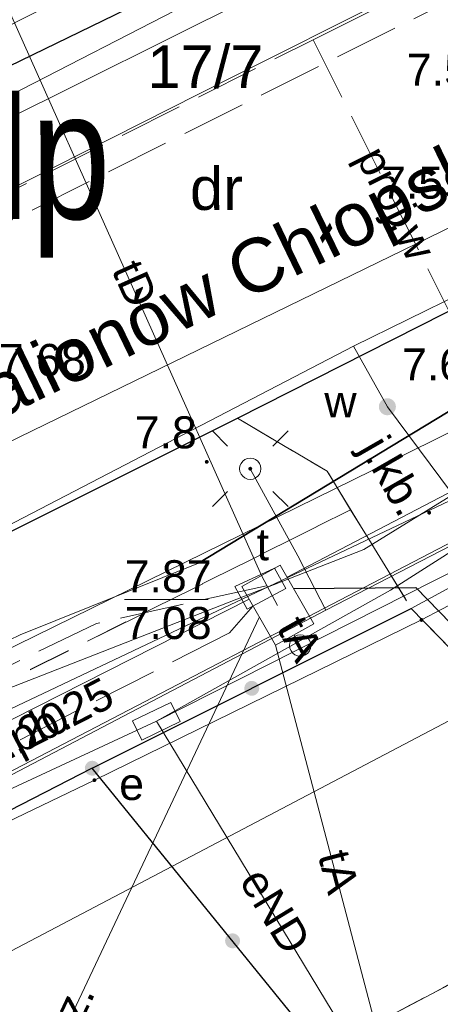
# Model space of a CAD drawing. Extents: x 5474185 to 5474933, y 5916077 to 5916824.
# Tile 169 of 256: x 5474684 to 5474693, y 5916216 to 5916240. Entities that reach past the tile are written whole.
import ezdxf
from ezdxf.enums import TextEntityAlignment as Align

# ---------------------------------------------------------------- set-up
doc = ezdxf.new("R2010")
doc.units = 0
for name, pattern in [('PRZER1-1', [1, 0.5, -0.5]), ('PRZER2-1', [1.5, 1, -0.5]), ('PRZER3-1', [2, 1.5, -0.5])]:
    doc.linetypes.add(name, pattern=pattern)
for name, color, linetype, lineweight in [('GELULI_O', 253, 'CONTINUOUS', 18), ('GEPPGD', 253, 'CONTINUOUS', 18), ('GESDZI', 253, 'CONTINUOUS', 18), ('GESDZI_O', 253, 'CONTINUOUS', 18), ('GESUZY', 253, 'CONTINUOUS', 18), ('GESUZY_O', 253, 'CONTINUOUS', 18), ('GSLKOG', 253, 'CONTINUOUS', 35), ('GSLKRW', 253, 'CONTINUOUS', 25), ('GSPWPN', 253, 'CONTINUOUS', 13), ('GSPWPN_O', 253, 'CONTINUOUS', 13), ('GSPWPS', 253, 'CONTINUOUS', 13), ('GSPWPS_O', 253, 'CONTINUOUS', 13), ('GSSKOA', 253, 'CONTINUOUS', 18), ('GSSKOA_O', 253, 'CONTINUOUS', 18), ('GSSKOD', 253, 'CONTINUOUS', 18), ('GSSKOD_O', 253, 'CONTINUOUS', 18), ('GSSUTR', 254, 'CONTINUOUS', 18), ('GULEPR', 254, 'CONTINUOUS', 18), ('GULEPR_O', 254, 'CONTINUOUS', 18), ('GULGPR', 254, 'CONTINUOUS', 18), ('GULKPR', 7, 'CONTINUOUS', 18), ('GULLOB', 254, 'CONTINUOUS', 35), ('GULSPR', 254, 'CONTINUOUS', 18), ('GULTPR', 254, 'CONTINUOUS', 18), ('GULTPR_O', 254, 'CONTINUOUS', 18), ('GULWPR', 7, 'CONTINUOUS', 18), ('GULWPR_O', 254, 'CONTINUOUS', 18), ('GUPELA', 254, 'CONTINUOUS', 18), ('GUPESE', 254, 'CONTINUOUS', 18), ('GUPESE_O', 254, 'CONTINUOUS', 18), ('GUPISN', 253, 'CONTINUOUS', 18), ('GUPPRZ_O', 40, 'CONTINUOUS', 18), ('GUPWZA', 253, 'CONTINUOUS', 18), ('GUPWZA_O', 253, 'CONTINUOUS', 18), ('GUSIKP', 253, 'CONTINUOUS', 18), ('GUSIWZ', 253, 'CONTINUOUS', 18), ('GUSIWZ_O', 253, 'CONTINUOUS', 18), ('IS HP zasięg', 251, 'CONTINUOUS', 20), ('IS opis', 7, 'CONTINUOUS', 20)]:
    doc.layers.add(name, color=color, linetype=linetype, lineweight=lineweight)
doc.styles.add('Arial', font='arial.ttf')
doc.styles.add('STYLE3', font='arial.ttf', dxfattribs={"width": 0.8})

msp = doc.modelspace()

# ---------------------------------------------------------------- hatches: boundary and pattern name
at = {"layer": 'GEPPGD'}
for points in [[(5474693.01, 5916225.425), (5474692.996094, 5916225.427202), (5474692.98355, 5916225.433594), (5474692.973594, 5916225.44355), (5474692.967202, 5916225.456094), (5474692.965, 5916225.47), (5474692.967202, 5916225.483906), (5474692.973594, 5916225.49645), (5474692.98355, 5916225.506406), (5474692.996094, 5916225.512798), (5474693.01, 5916225.515), (5474693.023906, 5916225.512798), (5474693.03645, 5916225.506406), (5474693.046406, 5916225.49645), (5474693.052798, 5916225.483906), (5474693.055, 5916225.47), (5474693.052798, 5916225.456094), (5474693.046406, 5916225.44355), (5474693.03645, 5916225.433594), (5474693.023906, 5916225.427202)], [(5474685.35, 5916221.675), (5474685.336094, 5916221.677202), (5474685.32355, 5916221.683594), (5474685.313594, 5916221.69355), (5474685.307202, 5916221.706094), (5474685.305, 5916221.72), (5474685.307202, 5916221.733906), (5474685.313594, 5916221.74645), (5474685.32355, 5916221.756406), (5474685.336094, 5916221.762798), (5474685.35, 5916221.765), (5474685.363906, 5916221.762798), (5474685.37645, 5916221.756406), (5474685.386406, 5916221.74645), (5474685.392798, 5916221.733906), (5474685.395, 5916221.72), (5474685.392798, 5916221.706094), (5474685.386406, 5916221.69355), (5474685.37645, 5916221.683594), (5474685.363906, 5916221.677202)]]:
    msp.add_hatch(color=256, dxfattribs=at).paths.add_polyline_path(points)
at = {"layer": 'GSLKOG'}
for points in [[(5474689.024608, 5916223.695309), (5474688.979749, 5916223.70395), (5474688.938655, 5916223.723909), (5474688.904127, 5916223.753823), (5474688.878517, 5916223.791654), (5474688.863572, 5916223.834824), (5474688.860309, 5916223.880392), (5474688.86895, 5916223.925251), (5474688.888909, 5916223.966345), (5474688.918823, 5916224.000873), (5474688.956654, 5916224.026483), (5474688.999824, 5916224.041428), (5474689.045392, 5916224.044691), (5474689.090251, 5916224.03605), (5474689.131345, 5916224.016091), (5474689.165873, 5916223.986177), (5474689.191483, 5916223.948346), (5474689.206428, 5916223.905176), (5474689.209691, 5916223.859608), (5474689.20105, 5916223.814749), (5474689.181091, 5916223.773655), (5474689.151177, 5916223.739127), (5474689.113346, 5916223.713517), (5474689.070176, 5916223.698572)], [(5474689.024608, 5916223.695309), (5474688.979749, 5916223.70395), (5474688.938655, 5916223.723909), (5474688.904127, 5916223.753823), (5474688.878517, 5916223.791654), (5474688.863572, 5916223.834824), (5474688.860309, 5916223.880392), (5474688.86895, 5916223.925251), (5474688.888909, 5916223.966345), (5474688.918823, 5916224.000873), (5474688.956654, 5916224.026483), (5474688.999824, 5916224.041428), (5474689.045392, 5916224.044691), (5474689.090251, 5916224.03605), (5474689.131345, 5916224.016091), (5474689.165873, 5916223.986177), (5474689.191483, 5916223.948346), (5474689.206428, 5916223.905176), (5474689.209691, 5916223.859608), (5474689.20105, 5916223.814749), (5474689.181091, 5916223.773655), (5474689.151177, 5916223.739127), (5474689.113346, 5916223.713517), (5474689.070176, 5916223.698572)], [(5474685.289608, 5916221.825309), (5474685.244749, 5916221.83395), (5474685.203655, 5916221.853909), (5474685.169127, 5916221.883823), (5474685.143517, 5916221.921654), (5474685.128572, 5916221.964824), (5474685.125309, 5916222.010392), (5474685.13395, 5916222.055251), (5474685.153909, 5916222.096345), (5474685.183823, 5916222.130873), (5474685.221654, 5916222.156483), (5474685.264824, 5916222.171428), (5474685.310392, 5916222.174691), (5474685.355251, 5916222.16605), (5474685.396345, 5916222.146091), (5474685.430873, 5916222.116177), (5474685.456483, 5916222.078346), (5474685.471428, 5916222.035176), (5474685.474691, 5916221.989608), (5474685.46605, 5916221.944749), (5474685.446091, 5916221.903655), (5474685.416177, 5916221.869127), (5474685.378346, 5916221.843517), (5474685.335176, 5916221.828572)], [(5474688.567057, 5916217.785922), (5474688.522615, 5916217.796498), (5474688.482422, 5916217.818216), (5474688.449221, 5916217.849596), (5474688.425273, 5916217.8885), (5474688.41221, 5916217.932277), (5474688.410922, 5916217.977943), (5474688.421498, 5916218.022385), (5474688.443216, 5916218.062578), (5474688.474596, 5916218.095779), (5474688.5135, 5916218.119727), (5474688.557277, 5916218.13279), (5474688.602943, 5916218.134078), (5474688.647385, 5916218.123502), (5474688.687578, 5916218.101784), (5474688.720779, 5916218.070404), (5474688.744727, 5916218.0315), (5474688.75779, 5916217.987723), (5474688.759078, 5916217.942057), (5474688.748502, 5916217.897615), (5474688.726784, 5916217.857422), (5474688.695404, 5916217.824221), (5474688.6565, 5916217.800273), (5474688.612723, 5916217.78721)], [(5474688.567057, 5916217.785922), (5474688.522615, 5916217.796498), (5474688.482422, 5916217.818216), (5474688.449221, 5916217.849596), (5474688.425273, 5916217.8885), (5474688.41221, 5916217.932277), (5474688.410922, 5916217.977943), (5474688.421498, 5916218.022385), (5474688.443216, 5916218.062578), (5474688.474596, 5916218.095779), (5474688.5135, 5916218.119727), (5474688.557277, 5916218.13279), (5474688.602943, 5916218.134078), (5474688.647385, 5916218.123502), (5474688.687578, 5916218.101784), (5474688.720779, 5916218.070404), (5474688.744727, 5916218.0315), (5474688.75779, 5916217.987723), (5474688.759078, 5916217.942057), (5474688.748502, 5916217.897615), (5474688.726784, 5916217.857422), (5474688.695404, 5916217.824221), (5474688.6565, 5916217.800273), (5474688.612723, 5916217.78721)]]:
    msp.add_hatch(color=256, dxfattribs=at).paths.add_polyline_path(points)
at = {"layer": 'GSPWPN'}
msp.add_hatch(color=256, dxfattribs=at).paths.add_polyline_path([(5474687.98, 5916229.125), (5474687.968353, 5916229.126533), (5474687.9575, 5916229.131029), (5474687.94818, 5916229.13818), (5474687.941029, 5916229.1475), (5474687.936533, 5916229.158353), (5474687.935, 5916229.17), (5474687.936533, 5916229.181647), (5474687.941029, 5916229.1925), (5474687.94818, 5916229.20182), (5474687.9575, 5916229.208971), (5474687.968353, 5916229.213467), (5474687.98, 5916229.215), (5474687.991647, 5916229.213467), (5474688.0025, 5916229.208971), (5474688.01182, 5916229.20182), (5474688.018971, 5916229.1925), (5474688.023467, 5916229.181647), (5474688.025, 5916229.17), (5474688.023467, 5916229.158353), (5474688.018971, 5916229.1475), (5474688.01182, 5916229.13818), (5474688.0025, 5916229.131029), (5474687.991647, 5916229.126533)])
at = {"layer": 'GSPWPS'}
for points in [[(5474691.31, 5916235.035), (5474691.298353, 5916235.036533), (5474691.2875, 5916235.041029), (5474691.27818, 5916235.04818), (5474691.271029, 5916235.0575), (5474691.266533, 5916235.068353), (5474691.265, 5916235.08), (5474691.266533, 5916235.091647), (5474691.271029, 5916235.1025), (5474691.27818, 5916235.11182), (5474691.2875, 5916235.118971), (5474691.298353, 5916235.123467), (5474691.31, 5916235.125), (5474691.321647, 5916235.123467), (5474691.3325, 5916235.118971), (5474691.34182, 5916235.11182), (5474691.348971, 5916235.1025), (5474691.353467, 5916235.091647), (5474691.355, 5916235.08), (5474691.353467, 5916235.068353), (5474691.348971, 5916235.0575), (5474691.34182, 5916235.04818), (5474691.3325, 5916235.041029), (5474691.321647, 5916235.036533)], [(5474693.19, 5916227.935), (5474693.178353, 5916227.936533), (5474693.1675, 5916227.941029), (5474693.15818, 5916227.94818), (5474693.151029, 5916227.9575), (5474693.146533, 5916227.968353), (5474693.145, 5916227.98), (5474693.146533, 5916227.991647), (5474693.151029, 5916228.0025), (5474693.15818, 5916228.01182), (5474693.1675, 5916228.018971), (5474693.178353, 5916228.023467), (5474693.19, 5916228.025), (5474693.201647, 5916228.023467), (5474693.2125, 5916228.018971), (5474693.22182, 5916228.01182), (5474693.228971, 5916228.0025), (5474693.233467, 5916227.991647), (5474693.235, 5916227.98), (5474693.233467, 5916227.968353), (5474693.228971, 5916227.9575), (5474693.22182, 5916227.94818), (5474693.2125, 5916227.941029), (5474693.201647, 5916227.936533)]]:
    msp.add_hatch(color=256, dxfattribs=at).paths.add_polyline_path(points)
at = {"layer": 'GUPELA', "extrusion": (0, 0, -1)}
msp.add_hatch(color=256, dxfattribs=at).paths.add_polyline_path([(-5474689.002013, 5916228.965045), (-5474689.013788, 5916228.967164), (-5474689.024849, 5916228.972483), (-5474689.033417, 5916228.979862), (-5474689.040557, 5916228.990503), (-5474689.044323, 5916229.002223), (-5474689.044986, 5916229.011113), (-5474689.043117, 5916229.022881), (-5474689.038133, 5916229.033893), (-5474689.030065, 5916229.043482), (-5474689.021281, 5916229.04965), (-5474689.011881, 5916229.053403), (-5474688.998913, 5916229.054987), (-5474688.986551, 5916229.052943), (-5474688.975521, 5916229.04776), (-5474688.965236, 5916229.038574), (-5474688.958715, 5916229.027903), (-5474688.955468, 5916229.016476), (-5474688.95539, 5916229.004091), (-5474688.95813, 5916228.99351), (-5474688.963133, 5916228.984196), (-5474688.970459, 5916228.976054), (-5474688.979534, 5916228.969923), (-5474688.99018, 5916228.966084)])
at = {"layer": 'GUPWZA'}
msp.add_hatch(color=256, dxfattribs=at).paths.add_polyline_path([(5474692.21, 5916230.26), (5474692.158236, 5916230.266815), (5474692.11, 5916230.286795), (5474692.068579, 5916230.318579), (5474692.036795, 5916230.36), (5474692.016815, 5916230.408236), (5474692.01, 5916230.46), (5474692.016815, 5916230.511764), (5474692.036795, 5916230.56), (5474692.068579, 5916230.601421), (5474692.11, 5916230.633205), (5474692.158236, 5916230.653185), (5474692.21, 5916230.66), (5474692.261764, 5916230.653185), (5474692.31, 5916230.633205), (5474692.351421, 5916230.601421), (5474692.383205, 5916230.56), (5474692.403185, 5916230.511764), (5474692.41, 5916230.46), (5474692.403185, 5916230.408236), (5474692.383205, 5916230.36), (5474692.351421, 5916230.318579), (5474692.31, 5916230.286795), (5474692.261764, 5916230.266815)])

# ---------------------------------------------------------------- linework, layer by layer
at = {"layer": 'GESDZI', "linetype": 'Continuous', "lineweight": 13}
for p, q in [((5474693.01, 5916225.47, 10.22), (5474717.71, 5916238.53, 10.22)), ((5474717.71, 5916238.53, 10.22), (5474693.01, 5916225.47, 10.22)), ((5474685.35, 5916221.72, 10.22), (5474693.01, 5916225.47, 10.22)), ((5474693.01, 5916225.47, 10.22), (5474685.35, 5916221.72, 10.22)), ((5474690.85, 5916215.46, 10.22), (5474703.48, 5916222.11, 10.22)), ((5474703.48, 5916222.11, 10.22), (5474690.85, 5916215.46, 10.22)), ((5474673.09, 5916215.82, 10.22), (5474685.35, 5916221.72, 10.22)), ((5474685.35, 5916221.72, 10.22), (5474673.09, 5916215.82, 10.22))]:
    msp.add_line(p, q, dxfattribs=at)
at = {"layer": 'GESUZY', "linetype": 'PRZER1-1', "lineweight": 13}
for p, q in [((5474703.48, 5916222.11, 10.08), (5474690.85, 5916215.46, 10.08)), ((5474690.85, 5916215.46, 10.08), (5474703.48, 5916222.11, 10.08))]:
    msp.add_line(p, q, dxfattribs=at)
at = {"layer": 'GSLKOG', "linetype": 'Continuous', "lineweight": 30}
for p, q in [((5474685.3, 5916222, 10.18), (5474692.77, 5916225.74, 10.18)), ((5474692.77, 5916225.74, 10.18), (5474699.78, 5916218.5, 10.18)), ((5474685.3, 5916222, 10.18), (5474677.18, 5916217.85, 10.18)), ((5474691.87, 5916213.92, 10.18), (5474685.3, 5916222, 10.18))]:
    msp.add_line(p, q, dxfattribs=at)
at = {"layer": 'GSLKRW', "linetype": 'Continuous', "lineweight": 30}
msp.add_line((5474666.62, 5916230.3, 10.18), (5474689.91, 5916241.62, 10.18), dxfattribs=at)
at = {"layer": 'GSLKRW', "linetype": 'Continuous', "lineweight": 30, "elevation": 10.18, "flags": 128}
msp.add_lwpolyline([(5474661.05, 5916216.2), (5474669.32, 5916220.5), (5474673.93, 5916222.81), (5474688.7, 5916230.19), (5474694.17, 5916232.96), (5474712.09, 5916241.76), (5474716.3, 5916243.77), (5474721.6, 5916246.29), (5474728.77, 5916249.5), (5474732.86, 5916251.44), (5474746.45, 5916257.67), (5474747.62, 5916258.16), (5474750.63, 5916259.52), (5474751.73, 5916260.03), (5474758.07, 5916262.88), (5474762.81, 5916264.97), (5474765.5, 5916266.15), (5474768.21, 5916267.41), (5474774.66, 5916270.29), (5474785.53, 5916275.01)], dxfattribs=at)
at = {"layer": 'GSSKOA', "linetype": 'PRZER3-1', "lineweight": 13}
for p, q in [((5474713.84, 5916250.07, 10.18), (5474655.8, 5916220.99, 10.18)), ((5474713.84, 5916250.07, 10.18), (5474655.8, 5916220.99, 10.18)), ((5474666.62, 5916230.3, 10.18), (5474689.91, 5916241.62, 10.18)), ((5474694.17, 5916232.96, 10.18), (5474688.7, 5916230.19, 10.18)), ((5474688.7, 5916230.19, 10.18), (5474690.8, 5916228.95, 10.18)), ((5474690.8, 5916228.95, 10.18), (5474692.77, 5916225.74, 10.18)), ((5474692.77, 5916225.74, 10.18), (5474695.75, 5916227.36, 10.18)), ((5474692.77, 5916225.74, 10.18), (5474695.75, 5916227.36, 10.18)), ((5474699.78, 5916218.5, 10.18), (5474692.77, 5916225.74, 10.18))]:
    msp.add_line(p, q, dxfattribs=at)
at = {"layer": 'GSSKOA', "linetype": 'PRZER3-1', "lineweight": 13, "elevation": 10.18}
msp.add_lwpolyline([(5474661.05, 5916216.2), (5474669.32, 5916220.5), (5474673.93, 5916222.81), (5474688.7, 5916230.19), (5474694.17, 5916232.96), (5474712.09, 5916241.76), (5474716.3, 5916243.77), (5474721.6, 5916246.29), (5474728.77, 5916249.5), (5474732.86, 5916251.44), (5474746.45, 5916257.67), (5474747.62, 5916258.16), (5474750.63, 5916259.52), (5474751.73, 5916260.03), (5474758.07, 5916262.88), (5474762.81, 5916264.97), (5474765.5, 5916266.15), (5474768.21, 5916267.41), (5474774.66, 5916270.29), (5474785.53, 5916275.01)], dxfattribs=at)
at = {"layer": 'GSSKOD', "linetype": 'PRZER2-1', "lineweight": 13}
for p, q in [((5474666.62, 5916230.3, 10.18), (5474689.91, 5916241.62, 10.18)), ((5474685.65, 5916225.2, 10.18), (5474691.35, 5916228.05, 10.18)), ((5474691.35, 5916228.05, 10.18), (5474692.77, 5916225.74, 10.18)), ((5474692.77, 5916225.74, 10.18), (5474692.33, 5916225.52, 10.18)), ((5474692.33, 5916225.52, 10.18), (5474685.3, 5916222, 10.18)), ((5474674.45, 5916219.62, 10.18), (5474685.65, 5916225.2, 10.18)), ((5474685.3, 5916222, 10.18), (5474677.18, 5916217.85, 10.18))]:
    msp.add_line(p, q, dxfattribs=at)
at = {"layer": 'GSSUTR', "linetype": 'PRZER2-1', "lineweight": 13}
for p, q in [((5474688.7, 5916230.19, 10.1), (5474673.93, 5916222.81, 10.1)), ((5474690.8, 5916228.95, 10.1), (5474688.7, 5916230.19, 10.1)), ((5474691.35, 5916228.05, 10.1), (5474690.8, 5916228.95, 10.1)), ((5474674.45, 5916219.62, 10.1), (5474691.35, 5916228.05, 10.1))]:
    msp.add_line(p, q, dxfattribs=at)
at = {"layer": 'GULEPR', "linetype": 'Continuous', "lineweight": 13}
for p, q in [((5474690.11, 5916226.97, 10.14), (5474689, 5916229.01, 10.14)), ((5474682.2, 5916221.31, 10.14), (5474695.56, 5916228.26, 10.14)), ((5474692.28, 5916226.17, 10.14), (5474695.56, 5916228.26, 10.14)), ((5474686.8, 5916223.1, 10.14), (5474696.6, 5916228.06, 10.14)), ((5474690.77, 5916225.7, 10.14), (5474695.27, 5916228.02, 10.14)), ((5474690.77, 5916225.7, 10.14), (5474690.11, 5916226.97, 10.14)), ((5474686.8, 5916223.1, 10.14), (5474692.28, 5916226.17, 10.14)), ((5474664.7, 5916212.06, 10.14), (5474690.77, 5916225.7, 10.14)), ((5474677.52, 5916218.79, 10.14), (5474686.8, 5916223.1, 10.14))]:
    msp.add_line(p, q, dxfattribs=at)
at = {"layer": 'GULEPR', "linetype": 'Continuous', "lineweight": 18, "elevation": 10.14, "flags": 128}
msp.add_lwpolyline([(5474692.24, 5916214.14), (5474686.8, 5916223.1)], dxfattribs=at)
at = {"layer": 'GULGPR', "linetype": 'Continuous', "lineweight": 13}
for p, q in [((5474755.57, 5916260.3, 10.14), (5474692.73, 5916229.4, 10.14)), ((5474755.57, 5916260.3, 10.14), (5474692.73, 5916229.4, 10.14)), ((5474688.47, 5916238.12, 10.14), (5474698.84, 5916243.33, 10.14)), ((5474694.15, 5916242.59, 10.14), (5474656.58, 5916223.91, 10.14)), ((5474678.24, 5916232.95, 10.14), (5474688.47, 5916238.12, 10.14)), ((5474692.73, 5916229.4, 10.14), (5474630.04, 5916198.62, 10.14)), ((5474692.73, 5916229.4, 10.14), (5474630.04, 5916198.62, 10.14)), ((5474680.44, 5916216.17, 10.14), (5474696.35, 5916224.53, 10.14))]:
    msp.add_line(p, q, dxfattribs=at)
at = {"layer": 'GULKPR', "linetype": 'Continuous', "lineweight": 18, "elevation": 10.14, "flags": 128}
msp.add_lwpolyline([(5474672.49, 5916224.35), (5474693.78, 5916234.71)], dxfattribs=at)
at = {"layer": 'GULLOB', "linetype": 'Continuous', "lineweight": 30}
for p, q in [((5474690.01, 5916226.21, 10.12), (5474692.88, 5916226.23, 10.12)), ((5474692.88, 5916226.23, 10.12), (5474698.63, 5916220.28, 10.12))]:
    msp.add_line(p, q, dxfattribs=at)
at = {"layer": 'GULLOB', "linetype": 'Continuous', "lineweight": 35, "elevation": 10.12, "flags": 128}
msp.add_lwpolyline([(5474687.79, 5916226.8), (5474694.11, 5916230.63)], dxfattribs=at)
at = {"layer": 'GULSPR', "linetype": 'Continuous', "lineweight": 13}
msp.add_line((5474705.74, 5916249.25, 10.14), (5474655.38, 5916223.36, 10.14), dxfattribs=at)
at = {"layer": 'GULTPR', "linetype": 'Continuous', "lineweight": 13}
for p, q in [((5474665.05, 5916230.12, 10.14), (5474689.33, 5916242.41, 10.14)), ((5474689.26, 5916226.51, 10.14), (5474683.19, 5916240.1, 10.14)), ((5474691.66, 5916227.12, 10.14), (5474699.4, 5916231.9, 10.14)), ((5474687.79, 5916226.8, 10.14), (5474694.11, 5916230.63, 10.14)), ((5474679.8, 5916222.49, 10.14), (5474691.66, 5916227.12, 10.14)), ((5474683.61, 5916225.12, 10.14), (5474687.79, 5916226.8, 10.14)), ((5474689.64, 5916225.81, 10.14), (5474689.26, 5916226.51, 10.14)), ((5474690.01, 5916226.21, 10.14), (5474692.88, 5916226.23, 10.14)), ((5474692.88, 5916226.23, 10.14), (5474698.63, 5916220.28, 10.14)), ((5474675.13, 5916221.01, 10.14), (5474683.61, 5916225.12, 10.14))]:
    msp.add_line(p, q, dxfattribs=at)
at = {"layer": 'GULTPR', "linetype": 'PRZER3-1', "lineweight": 13}
for p, q in [((5474689.38, 5916226.27, 10.14), (5474685.4, 5916225.39, 10.14)), ((5474689.06, 5916225.79, 10.14), (5474688.51, 5916225.17, 10.14)), ((5474685.4, 5916225.39, 10.14), (5474678.57, 5916222.08, 10.14)), ((5474688.51, 5916225.17, 10.14), (5474676.75, 5916219.15, 10.14))]:
    msp.add_line(p, q, dxfattribs=at)
at = {"layer": 'GULTPR', "linetype": 'Continuous', "lineweight": 18, "elevation": 10.14, "flags": 128}
for points in [[(5474689.86, 5916226.47), (5474734.01, 5916249.51)], [(5474627.05, 5916194.58), (5474688.97, 5916225.96)], [(5474689.21, 5916225.53), (5474679.26, 5916204.47)], [(5474690.03, 5916225.12), (5474690.17, 5916224.87)], [(5474692.39, 5916214.23), (5474689.59, 5916224.88)]]:
    msp.add_lwpolyline(points, dxfattribs=at)
at = {"layer": 'GULWPR', "linetype": 'Continuous', "lineweight": 13}
for p, q in [((5474691.42, 5916231.88, 10.14), (5474714.27, 5916243.13, 10.14)), ((5474682.19, 5916227.09, 10.14), (5474691.42, 5916231.88, 10.14)), ((5474691.42, 5916231.88, 10.14), (5474692.21, 5916230.46, 10.14)), ((5474692.21, 5916230.46, 10.14), (5474698.3, 5916222.27, 10.14)), ((5474627.41, 5916196.86, 10.14), (5474694.85, 5916228.82, 10.14))]:
    msp.add_line(p, q, dxfattribs=at)
at = {"layer": 'GULWPR', "linetype": 'PRZER3-1', "lineweight": 13}
for p, q in [((5474690.47, 5916239.05, 10.14), (5474694.6, 5916241.11, 10.14)), ((5474668.12, 5916227.84, 10.14), (5474690.47, 5916239.05, 10.14)), ((5474690.47, 5916239.05, 10.14), (5474701.29, 5916217.47, 10.14))]:
    msp.add_line(p, q, dxfattribs=at)
at = {"layer": 'GUPELA', "elevation": 10.15, "flags": 128}
for points in [[(5474688.116117, 5916229.893883), (5474688.46967, 5916229.54033)], [(5474689.883883, 5916229.893883), (5474689.53033, 5916229.54033)], [(5474688.116117, 5916228.126117), (5474688.46967, 5916228.47967)], [(5474689.883883, 5916228.126117), (5474689.53033, 5916228.47967)]]:
    msp.add_lwpolyline(points, dxfattribs=at)
at = {"layer": 'GUPELA', "elevation": 10.16, "flags": 128}
msp.add_lwpolyline([(5474689, 5916229.26), (5474689.064705, 5916229.251481), (5474689.125, 5916229.226506), (5474689.176777, 5916229.186777), (5474689.216506, 5916229.135), (5474689.241481, 5916229.074705), (5474689.25, 5916229.01), (5474689.241481, 5916228.945295), (5474689.216506, 5916228.885), (5474689.176777, 5916228.833223), (5474689.125, 5916228.793494), (5474689.064705, 5916228.768519), (5474689, 5916228.76), (5474688.935295, 5916228.768519), (5474688.875, 5916228.793494), (5474688.823223, 5916228.833223), (5474688.783494, 5916228.885), (5474688.758519, 5916228.945295), (5474688.75, 5916229.01), (5474688.758519, 5916229.074705), (5474688.783494, 5916229.135), (5474688.823223, 5916229.186777), (5474688.875, 5916229.226506), (5474688.935295, 5916229.251481), (5474689, 5916229.26)], close=True, dxfattribs=at)
at = {"layer": 'GUPESE'}
msp.add_3dface([(5474686.456731, 5916222.65879, 10.16), (5474686.24107, 5916223.10989, 10.16), (5474687.143269, 5916223.54121, 10.16), (5474687.35893, 5916223.09011, 10.16)], dxfattribs=at)
at = {"layer": 'GUPISN', "elevation": 10.16, "flags": 128}
for points in [[(5474689, 5916229.26), (5474689.064705, 5916229.251481), (5474689.125, 5916229.226506), (5474689.176777, 5916229.186777), (5474689.216506, 5916229.135), (5474689.241481, 5916229.074705), (5474689.25, 5916229.01), (5474689.241481, 5916228.945295), (5474689.216506, 5916228.885), (5474689.176777, 5916228.833223), (5474689.125, 5916228.793494), (5474689.064705, 5916228.768519), (5474689, 5916228.76), (5474688.935295, 5916228.768519), (5474688.875, 5916228.793494), (5474688.823223, 5916228.833223), (5474688.783494, 5916228.885), (5474688.758519, 5916228.945295), (5474688.75, 5916229.01), (5474688.758519, 5916229.074705), (5474688.783494, 5916229.135), (5474688.823223, 5916229.186777), (5474688.875, 5916229.226506), (5474688.935295, 5916229.251481), (5474689, 5916229.26)], [(5474690.17, 5916225.12), (5474690.234705, 5916225.111481), (5474690.295, 5916225.086506), (5474690.346777, 5916225.046777), (5474690.386506, 5916224.995), (5474690.411481, 5916224.934705), (5474690.42, 5916224.87), (5474690.411481, 5916224.805295), (5474690.386506, 5916224.745), (5474690.346777, 5916224.693223), (5474690.295, 5916224.653494), (5474690.234705, 5916224.628519), (5474690.17, 5916224.62), (5474690.105295, 5916224.628519), (5474690.045, 5916224.653494), (5474689.993223, 5916224.693223), (5474689.953494, 5916224.745), (5474689.928519, 5916224.805295), (5474689.92, 5916224.87), (5474689.928519, 5916224.934705), (5474689.953494, 5916224.995), (5474689.993223, 5916225.046777), (5474690.045, 5916225.086506), (5474690.105295, 5916225.111481), (5474690.17, 5916225.12)]]:
    msp.add_lwpolyline(points, close=True, dxfattribs=at)
at = {"layer": 'GUPPRZ_O', "linetype": 'Continuous', "lineweight": 13, "elevation": 10.8, "flags": 128}
msp.add_lwpolyline([(5474686.056583, 5916225.945354), (5474688.016583, 5916225.945354)], dxfattribs=at)
at = {"layer": 'GUSIKP', "linetype": 'Continuous', "lineweight": 13}
for p, q in [((5474689.7, 5916226.75, 10.14), (5474688.8, 5916226.25, 10.14)), ((5474690.49, 5916225.38, 10.14), (5474689.7, 5916226.75, 10.14)), ((5474688.8, 5916226.25, 10.14), (5474689.59, 5916224.88, 10.14)), ((5474689.59, 5916224.88, 10.14), (5474690.49, 5916225.38, 10.14))]:
    msp.add_line(p, q, dxfattribs=at)
at = {"layer": 'GUSIWZ', "linetype": 'Continuous', "lineweight": 13}
for p, q in [((5474688.64, 5916226.25, 10.16), (5474689.57, 5916226.68, 10.16)), ((5474689.57, 5916226.68, 10.16), (5474689.83, 5916226.21, 10.16)), ((5474688.93, 5916225.72, 10.16), (5474688.64, 5916226.25, 10.16)), ((5474689.83, 5916226.21, 10.16), (5474688.93, 5916225.72, 10.16))]:
    msp.add_line(p, q, dxfattribs=at)
at = {"layer": 'IS HP zasięg', "lineweight": 20, "ltscale": 0.7}
msp.add_circle((5474618.317819, 5916309.855134, 10.16), 75, dxfattribs=at)
at = {"layer": 'IS HP zasięg', "lineweight": 15, "ltscale": 0.7}
msp.add_circle((5474680.96, 5916236.9), 75, dxfattribs=at)
msp.add_circle((5474680.96, 5916236.9), 75, dxfattribs=at)

# ---------------------------------------------------------------- texts
at = {"layer": 'GELULI_O', "linetype": 'Continuous', "lineweight": 0, "style": 'Arial'}
msp.add_text('Batalionów Chłopskich', height=1.25, rotation=25.805319, dxfattribs=at).set_placement((5474688.633004, 5916232.825565, 10.8), align=Align.CENTER)
at = {"layer": 'GESDZI_O', "linetype": 'Continuous', "lineweight": 0, "style": 'Arial'}
msp.add_text('17/7', height=1, dxfattribs=at).set_placement((5474687.94947, 5916237.919007), align=Align.CENTER)
at = {"layer": 'GESUZY_O', "linetype": 'Continuous', "lineweight": 0, "style": 'Arial'}
msp.add_text('dr', height=1, dxfattribs=at).set_placement((5474688.209243, 5916235.067163), align=Align.CENTER)
at = {"layer": 'GSPWPN_O', "linetype": 'Continuous', "lineweight": 0, "style": 'Arial'}
msp.add_text('7.8', height=0.75, dxfattribs=at).set_placement((5474686.292496, 5916229.486341, 10.8))
at = {"layer": 'GSPWPS_O', "linetype": 'Continuous', "lineweight": 0, "style": 'Arial'}
for s, p in [('7.55', (5474692.666216, 5916237.972561, 10.8)), ('7.59', (5474692.06, 5916235.33, 10.8)), ('7.68', (5474683.11, 5916231.18, 10.8))]:
    msp.add_text(s, height=0.75, dxfattribs=at).set_placement(p)
at = {"layer": 'GSSKOA_O', "linetype": 'Continuous', "lineweight": 0, "style": 'Arial'}
msp.add_text('j.kb.', height=0.75, rotation=299.946702, dxfattribs=at).set_placement((5474692.030432, 5916228.658755, 10.8), align=Align.CENTER)
at = {"layer": 'GSSKOD_O', "linetype": 'Continuous', "lineweight": 0, "style": 'Arial'}
msp.add_text('ch.pb.', height=0.75, rotation=27.070844, dxfattribs=at).set_placement((5474683.6054, 5916222.332217, 10.8), align=Align.CENTER)
at = {"layer": 'GULEPR_O', "linetype": 'Continuous', "lineweight": 0, "style": 'Arial'}
msp.add_text('eND', height=0.75, rotation=301.263747, dxfattribs=at).set_placement((5474689.269138, 5916218.467691, 10.8), align=Align.CENTER)
at = {"layer": 'GULTPR_O', "linetype": 'Continuous', "lineweight": 0, "style": 'Arial'}
for s, rotation, p in [('tD', 294.068034, (5474685.957036, 5916233.185313, 10.8)), ('tA', 299.248828, (5474689.843938, 5916224.851606, 10.8)), ('proj.t 451.2025', 27.108109, (5474682.76373, 5916221.898761, 10.8)), ('tA', 284.730318, (5474690.706167, 5916219.480377, 10.8)), ('tD-niecz.', 64.711142, (5474684.500353, 5916214.874631, 10.8))]:
    msp.add_text(s, height=0.75, rotation=rotation, dxfattribs=at).set_placement(p, align=Align.CENTER)
at = {"layer": 'GULWPR_O', "linetype": 'Continuous', "lineweight": 0, "style": 'Arial'}
msp.add_text('proj.w ', height=0.75, rotation=296.628733, dxfattribs=at).set_placement((5474692.153843, 5916234.925879, 10.8), align=Align.CENTER)
at = {"layer": 'GUPESE_O', "linetype": 'Continuous', "lineweight": 0, "style": 'Arial'}
msp.add_text('e', height=0.75, dxfattribs=at).set_placement((5474686.512278, 5916221.256183, 10.8), align=Align.RIGHT)
at = {"layer": 'GUPPRZ_O', "linetype": 'Continuous', "lineweight": 0, "style": 'Arial'}
for s, p in [('7.66', (5474692.551226, 5916231.075739, 10.8)), ('7.87', (5474686.056583, 5916226.117854, 10.8)), ('7.08', (5474686.056583, 5916225.022854, 10.8))]:
    msp.add_text(s, height=0.75, dxfattribs=at).set_placement(p)
at = {"layer": 'GUPWZA_O', "linetype": 'Continuous', "lineweight": 0, "style": 'Arial'}
msp.add_text('w', height=0.75, dxfattribs=at).set_placement((5474691.489752, 5916230.208663, 10.8), align=Align.RIGHT)
at = {"layer": 'GUSIWZ_O', "linetype": 'Continuous', "lineweight": 0, "style": 'Arial'}
msp.add_text('t', height=0.75, dxfattribs=at).set_placement((5474689.291812, 5916226.866155, 10.8), align=Align.CENTER)
at = {"layer": 'IS opis', "style": 'STYLE3', "width": 0.8}
msp.add_text('Hp', height=3, dxfattribs=at).set_placement((5474681.441019, 5916234.854428, -181.205984))

doc.saveas('drawing.dxf')
